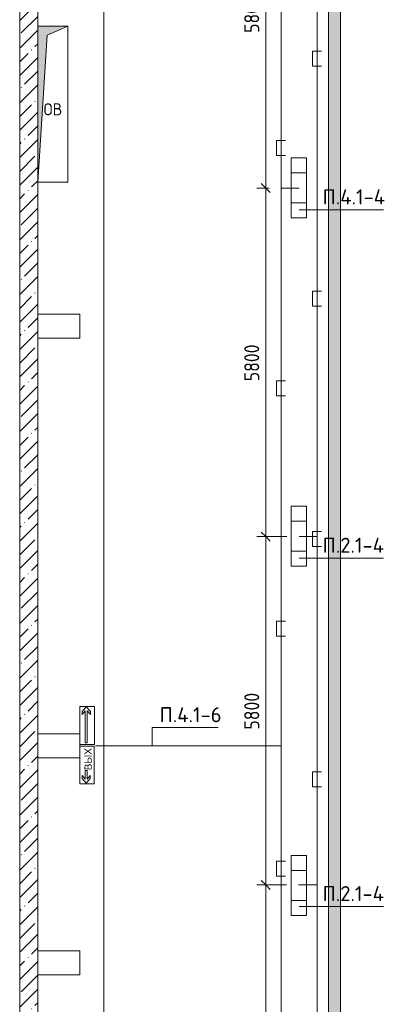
# Model space of a CAD drawing. Header units: millimetres. Extents: x -32229 to 170644, y -13689 to 125138.
# Tile 234 of 256: x 75305 to 81457, y 35661 to 52055. Entities that reach past the tile are written whole.
import ezdxf

# ---------------------------------------------------------------- set-up
doc = ezdxf.new("R2010")
doc.units = ezdxf.units.MM
for name, color, linetype, lineweight in [('A-ANNO-DIMS', 7, 'Continuous', 9), ('A-ANNO-DIMS-200', 7, 'Continuous', 9), ('A-ANNO-NOTE', 7, 'Continuous', 18), ('A-DETL-THIN', 7, 'Continuous', 9), ('A-FLOR', 7, 'Continuous', 18), ('A-WALL', 7, 'Continuous', 18), ('A-WALL-PATT', 7, 'Continuous', 40), ('G-ANNO-TEXT', 7, 'Continuous', 9), ('M-EQPM', 7, 'Continuous', 18), ('S-COLS', 7, 'Continuous', 18)]:
    doc.layers.add(name, color=color, linetype=linetype, lineweight=lineweight)
doc.layers.add('A-DETL', color=7, linetype='Continuous', lineweight=9, true_color=0x00a600)
doc.styles.add('Arial_1', font='arial.ttf', dxfattribs={"height": 120})
doc.styles.add('GOST Common', font='GOST_Common.ttf', dxfattribs={"height": 200})
doc.styles.add('GOST Common_6', font='GOST_Common.ttf', dxfattribs={"width": 0.9, "height": 250})
doc.styles.add('ISOCPEUR', font='isocpeur.ttf', dxfattribs={"height": 250})
doc.dimstyles.new('ГОСТ_2_5_мм2', dxfattribs={"dimscale": 304.8, "dimtxt": 251.428749, "dimasz": 0.492126, "dimexe": 0.492126, "dimexo": 0.656168, "dimgap": 0.098425, "dimtad": 1, "dimdec": 0, "dimdsep": 46, "dimtxsty": 'GOST Common_6', "dimblk1": 'OBLIQUE', "dimblk2": 'OBLIQUE', "dimsah": 1, "dimcen": 0.09, "dimazin": 2, "dimtfac": 1, "dimtdec": 4, "dimtix": 1, "dimtmove": 0, "dimatfit": 3, "dimfxl": 1, "dimtvp": 1, "dimtolj": 1, "dimtzin": 0, "dimarcsym": 2})

# ---------------------------------------------------------------- blocks, each defined once
blk = doc.blocks.new('АР_Канал вертикальный прямоугольный - ОВ-4669002--01 ЭО')
at = {"layer": 'M-EQPM', "lineweight": 13, "true_color": 0xe2e2e2}
blk.add_hatch(color=254, dxfattribs=at).paths.add_polyline_path([(-250, -1300), (-95, 1145), (250, 1300), (-250, 1300), (-250, 1200)])
at = {"layer": 'M-EQPM', "color": 253, "lineweight": 13, "true_color": 0xaaaaaa}
for p, q in [((250, 1300), (-250, 1300)), ((-250, 1300), (-250, -1300)), ((250, 1300), (-250, 1300)), ((-250, 1300), (-250, -1300)), ((-250, -1300), (-250, 1300)), ((-250, 1300), (250, 1300)), ((-95, 1145), (250, 1300)), ((-95, 1145), (250, 1300)), ((250, -1300), (250, 1300)), ((250, 1300), (250, -1300)), ((-250, -1300), (-95, 1145)), ((-250, -1300), (-95, 1145)), ((-250, -1300), (250, -1300)), ((250, -1300), (-250, -1300))]:
    blk.add_line(p, q, dxfattribs=at)
blk = doc.blocks.new('АР_Лоток - 200х100h_ЛВ1-7518949--01 ЭО')
at = {"layer": 'M-EQPM', "lineweight": 13, "true_color": 0xf3f3f3}
blk.add_hatch(color=7, dxfattribs=at).paths.add_polyline_path([(29775, -100), (29775, 100), (0, 100), (0, -100), (29314, -100)])
at = {"layer": 'M-EQPM', "color": 253, "lineweight": 13, "true_color": 0xaaaaaa}
for p, q in [((0, 100), (0, -100)), ((29775, -100), (29775, 100))]:
    blk.add_line(p, q, dxfattribs=at)
blk = doc.blocks.new('Наметкина 10_РД_АР_П_rvt-1--01 ЭО')
at = {"layer": 'A-WALL-PATT', "lineweight": 5, "true_color": 0xaaaaaa}
h = blk.add_hatch(dxfattribs=at)
h.set_pattern_fill('FP_1', color=253, style=0, pattern_type=2)
h.set_pattern_definition([(45, (0, 0), (-228.0985, 228.0985), []), (45, (228.1, 0), (-228.0985, 228.0985), [403.225, -80.645, 6.706, -73.939])])
h.paths.add_polyline_path([(75305, 30150), (75605, 30150), (75605, 52650), (75305, 52650), (75305, 37393)])
at = {"layer": 'A-FLOR', "color": 253, "lineweight": 13, "true_color": 0xaaaaaa}
for p, q in [((76705, 30150), (76705, 70100)), ((80445, 30150), (80445, 65960)), ((80645, 65960), (80645, 30150)), ((76705, 30150), (76705, 52650))]:
    blk.add_line(p, q, dxfattribs=at)
at = {"layer": 'A-WALL', "color": 253, "lineweight": 13, "true_color": 0xaaaaaa}
for p, q in [((75305, 52650), (75305, 30150)), ((75605, 51950), (75605, 52650)), ((75605, 47150), (75605, 49350)), ((75605, 46750), (75605, 47150)), ((75605, 40165), (75605, 46750)), ((75605, 39765), (75605, 40165)), ((75605, 36550), (75605, 39765)), ((75605, 36150), (75605, 36550)), ((75605, 30150), (75605, 36150))]:
    blk.add_line(p, q, dxfattribs=at)
at = {"layer": 'S-COLS', "color": 253, "lineweight": 15, "true_color": 0xaaaaaa}
for p, q in [((76305, 47150), (75605, 47150)), ((75605, 47150), (75605, 46750)), ((76305, 46750), (76305, 47150)), ((75605, 46750), (76305, 46750)), ((76305, 40165), (75605, 40165)), ((75605, 40165), (75605, 39765)), ((76305, 39765), (76305, 40165)), ((75605, 39765), (76305, 39765)), ((76305, 36550), (75605, 36550)), ((75605, 36550), (75605, 36150)), ((76305, 36150), (76305, 36550)), ((75605, 36150), (76305, 36150))]:
    blk.add_line(p, q, dxfattribs=at)
at = {"layer": 'M-EQPM', "color": 253, "lineweight": 13, "true_color": 0xaaaaaa, "rotation": 270}
blk.add_blockref('АР_Лоток - 200х100h_ЛВ1-7518949--01 ЭО', (80545, 60925), dxfattribs=at)
at = {"layer": 'M-EQPM', "color": 253, "lineweight": 13, "true_color": 0xaaaaaa}
blk.add_blockref('АР_Канал вертикальный прямоугольный - ОВ-4669002--01 ЭО', (75855, 50650), dxfattribs=at)
at = {"layer": 'A-ANNO-NOTE', "color": 253, "lineweight": 5, "true_color": 0xaaaaaa, "insert": (75858, 50563), "char_height": 200, "width": 344, "attachment_point": 5, "line_spacing_factor": 1.022766, "style": 'GOST Common'}
blk.add_mtext('\\pt2540,5080,7620,10160,12700,15240,17780,20320,22860,25400,27940,30480,33020,35560,38100,40640,43180,45720,48260,50800,53340,55880,58420,60960,63500,66040,68580,71120,73660,76200,78740,81280;ОВ', dxfattribs=at)
blk = doc.blocks.new('DIMBLOCK230--01 ЭО')
at = {"layer": 'A-ANNO-DIMS-200'}
for p, q in [((79400, 55050), (79325, 55125)), ((79756, 55050), (79250, 55050)), ((79400, 55050), (79400, 49251)), ((79400, 55050), (79475, 54975)), ((79400, 55050), (79756, 55050)), ((79455, 49251), (79250, 49251)), ((79400, 49251), (79325, 49326)), ((79400, 49251), (79475, 49176)), ((79400, 49251), (79455, 49251))]:
    blk.add_line(p, q, dxfattribs=at)
at = {"layer": 'A-ANNO-DIMS-200', "color": 0, "insert": (79043, 51835), "char_height": 250, "width": 756.84, "attachment_point": 1, "rotation": 90, "line_spacing_factor": 1.022761, "style": 'GOST Common_6'}
blk.add_mtext('5800', dxfattribs=at)
blk = doc.blocks.new('_Oblique')
at = {"color": 0, "linetype": 'ByBlock', "lineweight": -2}
blk.add_line((-0.5, -0.5), (0.5, 0.5), dxfattribs=at)
blk = doc.blocks.new('DIMBLOCK231--01 ЭО')
at = {"layer": 'A-ANNO-DIMS-200'}
for p, q in [((79455, 49251), (79250, 49251)), ((79400, 49251), (79325, 49326)), ((79400, 49251), (79400, 43450)), ((79400, 49251), (79475, 49176)), ((79400, 49251), (79455, 49251)), ((79754, 43450), (79250, 43450)), ((79400, 43450), (79325, 43525)), ((79400, 43450), (79475, 43375)), ((79400, 43450), (79754, 43450))]:
    blk.add_line(p, q, dxfattribs=at)
at = {"layer": 'A-ANNO-DIMS-200', "color": 0, "insert": (79043, 46035), "char_height": 250, "width": 756.84, "attachment_point": 1, "rotation": 90, "line_spacing_factor": 1.022761, "style": 'GOST Common_6'}
blk.add_mtext('5800', dxfattribs=at)
blk = doc.blocks.new('DIMBLOCK232--01 ЭО')
at = {"layer": 'A-ANNO-DIMS-200'}
for p, q in [((79754, 43450), (79250, 43450)), ((79400, 43450), (79325, 43525)), ((79400, 43450), (79400, 37650)), ((79400, 43450), (79475, 43375)), ((79400, 43450), (79754, 43450)), ((79400, 37650), (79325, 37725)), ((79746, 37650), (79250, 37650)), ((79400, 37650), (79475, 37575)), ((79400, 37650), (79746, 37650))]:
    blk.add_line(p, q, dxfattribs=at)
at = {"layer": 'A-ANNO-DIMS-200', "color": 0, "insert": (79043, 40235), "char_height": 250, "width": 756.84, "attachment_point": 1, "rotation": 90, "line_spacing_factor": 1.022761, "style": 'GOST Common_6'}
blk.add_mtext('5800', dxfattribs=at)
blk = doc.blocks.new('DIMBLOCK233--01 ЭО')
at = {"layer": 'A-ANNO-DIMS-200'}
for p, q in [((79400, 37650), (79325, 37725)), ((79746, 37650), (79250, 37650)), ((79400, 37650), (79400, 30150)), ((79400, 37650), (79475, 37575)), ((79400, 37650), (79746, 37650)), ((79400, 30150), (79325, 30225)), ((79306, 30150), (79550, 30150)), ((79400, 30150), (79306, 30150)), ((79400, 30150), (79475, 30075))]:
    blk.add_line(p, q, dxfattribs=at)
at = {"layer": 'A-ANNO-DIMS-200', "color": 0, "insert": (79043, 33585), "char_height": 250, "width": 756.84, "attachment_point": 1, "rotation": 90, "line_spacing_factor": 1.022761, "style": 'GOST Common_6'}
blk.add_mtext('7500', dxfattribs=at)

msp = doc.modelspace()

# ---------------------------------------------------------------- linework, layer by layer
at = {"layer": 'A-ANNO-NOTE', "color": 1, "lineweight": 9, "true_color": 0xff0000}
for p, q in [((79825.6, 48757.3), (79825.6, 49757.3)), ((79825.6, 49757.3), (80078.2, 49757.3)), ((80078.2, 49757.3), (80078.2, 48757.3)), ((79825.6, 49507.3), (80078.2, 49507.3)), ((80078.2, 49007.3), (79825.6, 49007.3)), ((80078.2, 48757.3), (79825.6, 48757.3)), ((76308, 39989), (76308, 40621.2)), ((76308, 40621.2), (76548, 40621.2)), ((76308.3, 40620.6), (76548, 40620.6)), ((76308.3, 40620.6), (76308.3, 39989.4)), ((76344.5, 40535.6), (76413.3, 40614.1)), ((76396, 40545.5), (76344.5, 40485.8)), ((76344.5, 40485.8), (76344.5, 40535.6)), ((76396, 40015.2), (76396, 40545.5)), ((76413.3, 40614.1), (76482.1, 40535.6)), ((76482.1, 40485.8), (76430.6, 40545.5)), ((76430.6, 40545.5), (76430.6, 40015.2)), ((76482.1, 40535.6), (76482.1, 40485.8)), ((76548, 40621.2), (76548, 39989)), ((76548, 40620.6), (76548, 39989.4)), ((76430.6, 40015.2), (76396, 40015.2)), ((76307.1, 39329.6), (76307.1, 39961.8)), ((76307.1, 39961.8), (76547.1, 39961.8)), ((76307.5, 39961.2), (76547.1, 39961.2)), ((76307.5, 39961.2), (76307.5, 39330)), ((76548, 39989), (76308, 39989)), ((76548, 39989.4), (76308.3, 39989.4)), ((76547.1, 39961.8), (76547.1, 39329.6)), ((76547.1, 39961.2), (76547.1, 39330)), ((76394.4, 39412.1), (76394.4, 39552.1)), ((76394.4, 39552.1), (76429, 39552.1)), ((76429, 39552.1), (76429, 39412.1)), ((76342.9, 39421.9), (76342.9, 39471.7)), ((76342.9, 39471.7), (76394.4, 39412.1)), ((76411.7, 39343.4), (76342.9, 39421.9)), ((76480.5, 39421.9), (76411.7, 39343.4)), ((76429, 39412.1), (76480.5, 39471.7)), ((76480.5, 39471.7), (76480.5, 39421.9)), ((76547.1, 39329.6), (76307.1, 39329.6)), ((76547.1, 39330), (76307.5, 39330))]:
    msp.add_line(p, q, dxfattribs=at)
at = {"layer": 'A-ANNO-NOTE', "color": 5, "lineweight": 9, "true_color": 0x0000ff}
for p, q in [((79825.6, 42957.3), (79825.6, 43957.3)), ((79825.6, 43957.3), (80078.2, 43957.3)), ((80078.2, 43957.3), (80078.2, 42957.3)), ((79825.6, 43707.3), (80078.2, 43707.3)), ((80078.2, 43207.3), (79825.6, 43207.3)), ((80078.2, 42957.3), (79825.6, 42957.3)), ((79825.6, 37138.3), (79825.6, 38138.3)), ((79825.6, 38138.3), (80078.2, 38138.3)), ((80078.2, 38138.3), (80078.2, 37138.3)), ((79825.6, 37888.3), (80078.2, 37888.3)), ((80078.2, 37388.3), (79825.6, 37388.3)), ((80078.2, 37138.3), (79825.6, 37138.3))]:
    msp.add_line(p, q, dxfattribs=at)
at = {"layer": 'A-DETL', "color": 5, "true_color": 0x0000ff}
for p, q in [((80255.3, 33498.9), (80255.3, 62913.9)), ((80330.3, 51533.4), (80180.3, 51533.4)), ((80180.3, 51533.4), (80180.3, 51283.4)), ((80180.3, 51283.4), (80330.3, 51283.4)), ((80330.3, 47533.4), (80180.3, 47533.4)), ((80180.3, 47533.4), (80180.3, 47283.4)), ((80180.3, 47283.4), (80330.3, 47283.4)), ((79953.9, 43450.2), (80255.3, 43450.2)), ((80330.3, 43533.4), (80180.3, 43533.4)), ((80180.3, 43533.4), (80180.3, 43283.4)), ((80180.3, 43283.4), (80330.3, 43283.4)), ((80330.3, 39533.4), (80180.3, 39533.4)), ((80180.3, 39533.4), (80180.3, 39283.4)), ((80180.3, 39283.4), (80330.3, 39283.4)), ((79946.1, 37650.1), (80255.3, 37650.1))]:
    msp.add_line(p, q, dxfattribs=at)
at = {"layer": 'A-DETL', "color": 1, "true_color": 0xff0000}
for p, q in [((79655.3, 32898.9), (79655.3, 62477.3)), ((79730.3, 50042.6), (79580.3, 50042.6)), ((79580.3, 50042.6), (79580.3, 49792.6)), ((79580.3, 49792.6), (79730.3, 49792.6)), ((79958.1, 49250.6), (79655.3, 49250.6)), ((79730.3, 46042.6), (79580.3, 46042.6)), ((79580.3, 46042.6), (79580.3, 45792.6)), ((79580.3, 45792.6), (79730.3, 45792.6)), ((79730.3, 42042.6), (79580.3, 42042.6)), ((79580.3, 42042.6), (79580.3, 41792.6)), ((79580.3, 41792.6), (79730.3, 41792.6)), ((76569.5, 39967.6), (79655.3, 39967.6)), ((79730.3, 38042.6), (79580.3, 38042.6)), ((79580.3, 38042.6), (79580.3, 37792.6)), ((79580.3, 37792.6), (79730.3, 37792.6))]:
    msp.add_line(p, q, dxfattribs=at)
at = {"layer": 'A-DETL-THIN'}
for p, q in [((79958.7, 48889.6), (81357.8, 48889.6)), ((79958.7, 43089.2), (81357.8, 43089.2)), ((77510.7, 40267.6), (78610.7, 40267.6)), ((77510.7, 40267.6), (77510.7, 39967.6)), ((79958.7, 37289.2), (81357.8, 37289.2))]:
    msp.add_line(p, q, dxfattribs=at)

# ---------------------------------------------------------------- block references
at = {"lineweight": 5}
msp.add_blockref('Наметкина 10_РД_АР_П_rvt-1--01 ЭО', (0, 0), dxfattribs=at)

# ---------------------------------------------------------------- texts
at = {"layer": 'A-ANNO-NOTE', "color": 1, "lineweight": 9, "true_color": 0xff0000, "insert": (76443.7, 39743.2), "char_height": 120, "width": 370, "attachment_point": 5, "rotation": 90, "line_spacing_factor": 0.936439, "style": 'Arial_1'}
msp.add_mtext('\\pt20.0004,39.9996,60,80.0004,99.9996,120,140.0004,159.9996,180,200.0004,219.9996,240,260.0004,279.9996,300,320.0004,339.9996,360,380.0004,399.9996,420,440.0004,459.9996,480,500.0004,519.9996,540,560.0004,579.9996,600,620.0004,639.9996;ВЫХ', dxfattribs=at)
at = {"layer": 'G-ANNO-TEXT', "char_height": 250, "attachment_point": 1, "line_spacing_factor": 1.139951, "style": 'ISOCPEUR'}
for s, insert, width in [('\\pt600,1200,1800,2400,3000,3600,4200,4800,5400,6000,6600,7200,7800,8400,9000,9600,10200,10800,11400,12000,12600,13200,13800,14400,15000,15600,16200,16800,17400,18000,18600,19200;П.4.1-4', (80345.4, 49230), 1068.58), ('\\pt600,1200,1800,2400,3000,3600,4200,4800,5400,6000,6600,7200,7800,8400,9000,9600,10200,10800,11400,12000,12600,13200,13800,14400,15000,15600,16200,16800,17400,18000,18600,19200;П.2.1-4', (80345.4, 43429.6), 1042.32), ('\\pt600,1200,1800,2400,3000,3600,4200,4800,5400,6000,6600,7200,7800,8400,9000,9600,10200,10800,11400,12000,12600,13200,13800,14400,15000,15600,16200,16800,17400,18000,18600,19200;П.4.1-6', (77632.6, 40608), 1042.32), ('\\pt600,1200,1800,2400,3000,3600,4200,4800,5400,6000,6600,7200,7800,8400,9000,9600,10200,10800,11400,12000,12600,13200,13800,14400,15000,15600,16200,16800,17400,18000,18600,19200;П.2.1-4', (80345.4, 37629.5), 1042.32)]:
    msp.add_mtext(s, dxfattribs=dict(at, insert=insert, width=width))

# ---------------------------------------------------------------- dimensions: what is measured, and where the dimension line sits
at = {"layer": 'A-ANNO-DIMS'}
for base, p1, p2, override, picture, middle in [((79399.8, 49250.6), (79955.9, 55050.4), (79655.3, 49250.6), {"dimpost": '<>', "dimfxl": 5807.529786}, 'DIMBLOCK230--01 ЭО', (79244.8, 52150.5)), ((79399.8, 43450.2), (79655.3, 49250.6), (79953.9, 43450.2), {"dimpost": '<>', "dimfxl": 5808.081968}, 'DIMBLOCK231--01 ЭО', (79244.8, 46350.4)), ((79399.8, 37650.1), (79953.9, 43450.2), (79946.1, 37650.1), {"dimpost": '<>', "dimfxl": 5800.08793}, 'DIMBLOCK232--01 ЭО', (79244.8, 40550.2)), ((79399.8, 30150), (79946.1, 37650.1), (79505.9, 30150), {"dimpost": '<>', "dimfxl": 7513.036512}, 'DIMBLOCK233--01 ЭО', (79244.8, 33900.1))]:
    dim = msp.add_linear_dim(base=base, p1=p1, p2=p2, angle=90, dimstyle='ГОСТ_2_5_мм2', override=override, dxfattribs=at)
    dim.commit()
    dim.dimension.update_dxf_attribs({"geometry": picture, "text_midpoint": middle})

doc.saveas('drawing.dxf')
